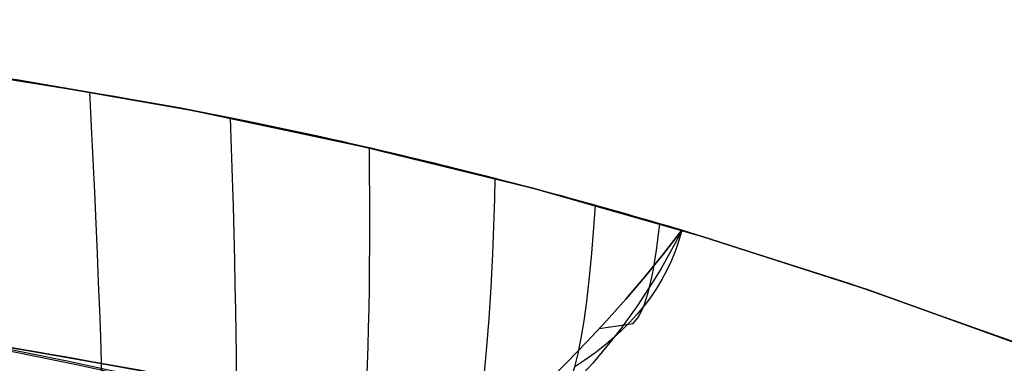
# Model space of a CAD drawing. Header units: millimetres. Extents: x -58 to 58, y -58 to 58.
# Tile 58 of 74: x 8.91 to 20.07, y 53.6 to 57.49. Entities that reach past the tile are written whole.
import ezdxf

# ---------------------------------------------------------------- set-up
doc = ezdxf.new("R2010")
doc.units = ezdxf.units.MM
doc.header["$MEASUREMENT"] = 0
doc.layers.add('Predefinito', color=5, linetype='Continuous')

msp = doc.modelspace()

# ---------------------------------------------------------------- linework, layer by layer
at = {"layer": 'Predefinito', "color": 9}
for points in [[(20.39, 53.763), (18.522, 54.435), (16.632, 55.042), (14.722, 55.583), (12.795, 56.058), (10.852, 56.467), (8.897, 56.808), (6.931, 57.081), (4.957, 57.286), (2.976, 57.423), (0.992, 57.491), (-0.992, 57.491), (-2.976, 57.423), (-4.957, 57.286), (-6.931, 57.081), (-8.897, 56.808), (-10.852, 56.467), (-12.795, 56.058), (-14.722, 55.583), (-16.632, 55.042)], [(-16.632, 55.042), (-14.722, 55.583), (-12.795, 56.058), (-10.852, 56.467), (-8.897, 56.808), (-6.931, 57.081), (-4.957, 57.286), (-2.976, 57.423), (-0.992, 57.491), (0.992, 57.491), (2.976, 57.423), (4.957, 57.286), (6.931, 57.081), (8.897, 56.808), (10.852, 56.467), (12.795, 56.058), (14.722, 55.583), (16.632, 55.042), (18.522, 54.435), (20.39, 53.763)], [(14.885, 53.388), (15.113, 53.613), (15.337, 53.844), (15.558, 54.083), (15.777, 54.328), (15.992, 54.581), (16.204, 54.841), (16.413, 55.108)], [(16.413, 55.108), (16.204, 54.841), (15.992, 54.581), (15.777, 54.328), (15.558, 54.083), (15.337, 53.844), (15.113, 53.613), (14.885, 53.388)], [(14.885, 53.388), (15.113, 53.613), (15.337, 53.844), (15.558, 54.083), (15.777, 54.328), (15.992, 54.581), (16.204, 54.841), (16.413, 55.108)], [(23.902, 52.297), (22.068, 53.097), (20.206, 53.833), (18.321, 54.503), (16.413, 55.108)], [(21.073, 50.261), (19.326, 50.958), (17.556, 51.595), (15.764, 52.17), (13.954, 52.683), (12.127, 53.134), (10.286, 53.521), (8.433, 53.844), (6.569, 54.103), (4.698, 54.297), (2.821, 54.427), (0.941, 54.492), (-0.941, 54.492), (-2.821, 54.427), (-4.698, 54.297), (-6.569, 54.103), (-8.433, 53.844), (-10.286, 53.521), (-12.127, 53.134), (-13.954, 52.683), (-15.764, 52.17)], [(-15.764, 52.17), (-13.954, 52.683), (-12.127, 53.134), (-10.286, 53.521), (-8.433, 53.844), (-6.569, 54.103), (-4.698, 54.297), (-2.821, 54.427), (-0.941, 54.492), (0.941, 54.492), (2.821, 54.427), (4.698, 54.297), (6.569, 54.103), (8.433, 53.844), (10.286, 53.521), (12.127, 53.134), (13.954, 52.683), (15.764, 52.17), (17.556, 51.595), (19.326, 50.958), (21.073, 50.261)]]:
    msp.add_lwpolyline(points, dxfattribs=at)
at = {"layer": 'Predefinito', "color": 9, "extrusion": (0, 1, 0)}
for points in [[(-16.413, 35), (-16.413, 60)], [(-16.413, 320), (-16.413, 345)]]:
    msp.add_lwpolyline(points, dxfattribs=at)
at = {"layer": 'Predefinito', "color": 9, "extrusion": (1, 0, 0)}
msp.add_lwpolyline([(55.108, 60), (55.108, 320)], dxfattribs=at)
at = {"layer": 'Predefinito', "color": 9, "extrusion": (0.992423, 0.075303, -0.097084)}
msp.add_lwpolyline([(52.618, 30.371), (52.809, 30.128)], dxfattribs=at)
at = {"layer": 'Predefinito', "color": 9, "extrusion": (0.992311, 0.075381, 0.098171)}
msp.add_lwpolyline([(52.554, 347.71), (52.787, 348.011)], dxfattribs=at)
at = {"layer": 'Predefinito', "color": 9}
for points in [[(16.413, 55.108, 345), (16.41, 55.109, 345.162), (16.402, 55.111, 345.324), (16.39, 55.115, 345.486), (16.372, 55.12, 345.648), (16.349, 55.127, 345.811), (16.321, 55.135, 345.973), (16.287, 55.145, 346.135), (16.248, 55.157, 346.297), (16.203, 55.17, 346.459), (16.153, 55.185, 346.622), (16.097, 55.201, 346.784), (16.066, 55.21, 346.865), (16.034, 55.219, 346.946), (16, 55.229, 347.028), (15.965, 55.239, 347.109), (15.927, 55.25, 347.19), (15.888, 55.261, 347.271), (15.848, 55.273, 347.352), (15.805, 55.285, 347.434), (15.761, 55.298, 347.515), (15.714, 55.311, 347.596), (15.666, 55.325, 347.677), (15.615, 55.339, 347.758), (15.562, 55.354, 347.839), (15.507, 55.369, 347.92), (15.45, 55.385, 348.001), (15.39, 55.402, 348.083), (15.327, 55.42, 348.164), (15.261, 55.438, 348.245), (15.193, 55.456, 348.326), (15.121, 55.476, 348.407), (15.047, 55.496, 348.488), (14.968, 55.518, 348.569), (14.886, 55.54, 348.65), (14.8, 55.563, 348.731), (14.71, 55.587, 348.812), (14.615, 55.612, 348.894), (14.515, 55.638, 348.975), (14.41, 55.665, 349.056), (14.298, 55.694, 349.137), (14.18, 55.724, 349.218), (14.053, 55.756, 349.299), (13.917, 55.79, 349.38), (13.845, 55.808, 349.42), (13.77, 55.827, 349.461), (13.691, 55.846, 349.502), (13.608, 55.866, 349.542), (13.521, 55.888, 349.583), (13.429, 55.91, 349.623), (13.33, 55.933, 349.664), (13.224, 55.959, 349.704), (13.109, 55.986, 349.745), (12.98, 56.016, 349.785), (12.91, 56.032, 349.805), (12.835, 56.049, 349.825), (12.753, 56.068, 349.846), (12.663, 56.088, 349.866), (12.563, 56.111, 349.886), (12.451, 56.136, 349.906), (12.321, 56.165, 349.926), (12.164, 56.199, 349.946), (11.964, 56.242, 349.966), (11.677, 56.302, 349.986), (11.458, 56.347, 349.995), (10.738, 56.489, 350.007), (8.964, 56.797, 349.998), (7.822, 56.965, 350)], [(8.112, 56.925, 29.999), (9.984, 56.627, 29.997), (10.987, 56.441, 29.999), (11.649, 56.308, 30.018), (11.811, 56.274, 30.027), (12.056, 56.222, 30.045), (12.235, 56.183, 30.063), (12.372, 56.153, 30.081), (12.484, 56.128, 30.1), (12.581, 56.107, 30.118), (12.669, 56.087, 30.136), (12.748, 56.069, 30.155), (12.891, 56.036, 30.191), (13.017, 56.007, 30.228), (13.131, 55.981, 30.265), (13.236, 55.956, 30.302), (13.333, 55.933, 30.339), (13.423, 55.911, 30.376), (13.508, 55.891, 30.413), (13.589, 55.871, 30.449), (13.666, 55.852, 30.486), (13.739, 55.835, 30.523), (13.876, 55.801, 30.597), (14.003, 55.769, 30.671), (14.122, 55.739, 30.744), (14.233, 55.711, 30.818), (14.338, 55.684, 30.892), (14.438, 55.658, 30.966), (14.533, 55.633, 31.039), (14.624, 55.609, 31.113), (14.718, 55.584, 31.194), (14.808, 55.56, 31.275), (14.894, 55.538, 31.356), (14.976, 55.516, 31.437), (15.054, 55.494, 31.518), (15.128, 55.474, 31.599), (15.199, 55.455, 31.679), (15.267, 55.436, 31.76), (15.332, 55.418, 31.841), (15.395, 55.401, 31.922), (15.454, 55.384, 32.003), (15.511, 55.368, 32.084), (15.566, 55.353, 32.165), (15.619, 55.338, 32.246), (15.669, 55.324, 32.327), (15.717, 55.31, 32.408), (15.763, 55.297, 32.489), (15.807, 55.285, 32.57), (15.849, 55.272, 32.651), (15.89, 55.261, 32.732), (15.966, 55.239, 32.894), (16.035, 55.219, 33.056), (16.098, 55.201, 33.218), (16.155, 55.184, 33.38), (16.206, 55.169, 33.542), (16.25, 55.156, 33.704), (16.289, 55.144, 33.866), (16.323, 55.135, 34.028), (16.351, 55.126, 34.19), (16.373, 55.12, 34.352), (16.391, 55.114, 34.514), (16.403, 55.111, 34.676), (16.41, 55.109, 34.838), (16.413, 55.108, 35)], [(9.844, 53.336, 35.323), (9.836, 53.612, 34.739), (9.826, 53.901, 34.164), (9.815, 54.202, 33.599), (9.803, 54.517, 33.046), (9.789, 54.845, 32.504), (9.774, 55.185, 31.975), (9.758, 55.538, 31.46), (9.74, 55.905, 30.958), (9.722, 56.284, 30.471), (9.702, 56.676, 30)], [(9.844, 53.336, 344.677), (9.836, 53.612, 345.261), (9.826, 53.901, 345.836), (9.815, 54.202, 346.401), (9.803, 54.517, 346.954), (9.789, 54.845, 347.496), (9.774, 55.185, 348.025), (9.758, 55.538, 348.54), (9.74, 55.905, 349.042), (9.722, 56.284, 349.529), (9.702, 56.676, 350)], [(11.365, 53.448, 35.432), (11.364, 53.69, 34.843), (11.361, 53.943, 34.262), (11.357, 54.207, 33.691), (11.352, 54.483, 33.129), (11.346, 54.771, 32.577), (11.339, 55.07, 32.037), (11.331, 55.38, 31.509), (11.321, 55.702, 30.992), (11.31, 56.035, 30.489), (11.299, 56.379, 30)], [(11.365, 53.448, 344.568), (11.364, 53.69, 345.157), (11.361, 53.943, 345.738), (11.357, 54.207, 346.309), (11.352, 54.483, 346.871), (11.346, 54.771, 347.423), (11.339, 55.07, 347.963), (11.331, 55.38, 348.491), (11.321, 55.702, 349.008), (11.31, 56.035, 349.511), (11.299, 56.379, 350)], [(12.09, 51.266, 60), (12.472, 51.415, 49.607), (12.569, 51.552, 47.014), (12.614, 51.652, 45.722), (12.656, 51.778, 44.435), (12.695, 51.931, 43.154), (12.731, 52.115, 41.882), (12.763, 52.333, 40.619), (12.792, 52.588, 39.367), (12.816, 52.882, 38.128), (12.836, 53.217, 36.906), (12.844, 53.398, 36.302), (12.851, 53.59, 35.705), (12.858, 53.792, 35.114), (12.863, 54.003, 34.53), (12.868, 54.224, 33.954), (12.871, 54.455, 33.387), (12.873, 54.695, 32.828), (12.875, 54.945, 32.278), (12.875, 55.205, 31.738), (12.875, 55.474, 31.209), (12.873, 55.753, 30.691), (12.871, 56.041, 30.184)], [(12.09, 51.266, 320), (12.472, 51.415, 330.393), (12.569, 51.552, 332.986), (12.614, 51.652, 334.278), (12.656, 51.778, 335.565), (12.695, 51.931, 336.846), (12.731, 52.115, 338.118), (12.763, 52.333, 339.381), (12.792, 52.588, 340.633), (12.816, 52.882, 341.872), (12.836, 53.217, 343.094), (12.844, 53.398, 343.698), (12.851, 53.59, 344.295), (12.858, 53.792, 344.886), (12.863, 54.003, 345.47), (12.868, 54.224, 346.046), (12.871, 54.455, 346.613), (12.873, 54.695, 347.172), (12.875, 54.945, 347.722), (12.875, 55.205, 348.262), (12.875, 55.474, 348.791), (12.873, 55.753, 349.309), (12.871, 56.041, 349.816)], [(13.307, 52.061, 60), (13.718, 52.149, 49.928), (13.83, 52.241, 47.415), (13.934, 52.404, 44.913), (13.982, 52.518, 43.668), (14.027, 52.656, 42.431), (14.069, 52.821, 41.2), (14.108, 53.016, 39.979), (14.144, 53.242, 38.767), (14.176, 53.499, 37.569), (14.204, 53.788, 36.388), (14.229, 54.108, 35.227), (14.251, 54.459, 34.091), (14.27, 54.84, 32.982), (14.285, 55.252, 31.905), (14.292, 55.469, 31.379), (14.298, 55.694, 30.863)], [(13.307, 52.061, 320), (13.718, 52.149, 330.072), (13.83, 52.241, 332.585), (13.934, 52.404, 335.087), (13.982, 52.518, 336.332), (14.027, 52.656, 337.569), (14.069, 52.821, 338.8), (14.108, 53.016, 340.021), (14.144, 53.242, 341.233), (14.176, 53.499, 342.431), (14.204, 53.788, 343.612), (14.229, 54.108, 344.773), (14.251, 54.459, 345.909), (14.27, 54.84, 347.018), (14.285, 55.252, 348.095), (14.292, 55.469, 348.621), (14.298, 55.694, 349.137)], [(14.44, 52.974, 60), (14.92, 53.055, 48.011), (15.021, 53.156, 45.624), (15.114, 53.32, 43.251), (15.157, 53.429, 42.072), (15.198, 53.56, 40.899), (15.236, 53.712, 39.733), (15.271, 53.887, 38.576), (15.304, 54.083, 37.432), (15.334, 54.302, 36.302), (15.362, 54.542, 35.188), (15.388, 54.803, 34.094), (15.411, 55.086, 33.022), (15.432, 55.39, 31.975)], [(14.44, 52.974, 320), (14.92, 53.055, 331.989), (15.021, 53.156, 334.376), (15.114, 53.32, 336.749), (15.157, 53.429, 337.928), (15.198, 53.56, 339.101), (15.236, 53.712, 340.267), (15.271, 53.887, 341.424), (15.304, 54.083, 342.568), (15.334, 54.302, 343.698), (15.362, 54.542, 344.812), (15.388, 54.803, 345.906), (15.411, 55.086, 346.978), (15.432, 55.39, 348.025)], [(15.477, 53.994, 60), (15.859, 54.054, 46.512), (15.923, 54.132, 44.275), (15.982, 54.25, 42.05), (16.035, 54.414, 39.841), (16.082, 54.625, 37.656), (16.124, 54.881, 35.507), (16.161, 55.182, 33.404)], [(15.477, 53.994, 320), (15.859, 54.054, 333.488), (15.923, 54.132, 335.725), (15.982, 54.25, 337.95), (16.035, 54.414, 340.159), (16.082, 54.625, 342.344), (16.124, 54.881, 344.493), (16.161, 55.182, 346.596)], [(16.413, 55.108, 43.333), (16.379, 54.991, 43.17), (16.339, 54.877, 43.007), (16.294, 54.766, 42.845), (16.243, 54.658, 42.683), (16.186, 54.552, 42.523), (16.124, 54.449, 42.363), (16.056, 54.348, 42.206), (15.982, 54.25, 42.05), (15.903, 54.155, 41.897), (15.818, 54.062, 41.746), (15.728, 53.972, 41.597), (15.632, 53.885, 41.451), (15.531, 53.8, 41.308), (15.425, 53.717, 41.168), (15.314, 53.637, 41.032), (15.198, 53.56, 40.899)], [(16.413, 55.108, 336.667), (16.379, 54.991, 336.83), (16.339, 54.877, 336.993), (16.294, 54.766, 337.155), (16.243, 54.658, 337.317), (16.186, 54.552, 337.477), (16.124, 54.449, 337.637), (16.056, 54.348, 337.794), (15.982, 54.25, 337.95), (15.903, 54.155, 338.103), (15.818, 54.062, 338.254), (15.728, 53.972, 338.403), (15.632, 53.885, 338.549), (15.531, 53.8, 338.692), (15.425, 53.717, 338.832), (15.314, 53.637, 338.968), (15.198, 53.56, 339.101)], [(16.413, 55.108, 51.667), (16.337, 54.962, 51.582), (16.258, 54.817, 51.498), (16.176, 54.674, 51.414), (16.09, 54.534, 51.33), (16.002, 54.395, 51.247), (15.91, 54.258, 51.165), (15.815, 54.123, 51.083), (15.717, 53.99, 51.003), (15.615, 53.86, 50.923), (15.51, 53.731, 50.845), (15.402, 53.605, 50.768), (15.29, 53.481, 50.692)], [(16.413, 55.108, 328.333), (16.337, 54.962, 328.418), (16.258, 54.817, 328.502), (16.176, 54.674, 328.586), (16.09, 54.534, 328.67), (16.002, 54.395, 328.753), (15.91, 54.258, 328.835), (15.815, 54.123, 328.917), (15.717, 53.99, 328.997), (15.615, 53.86, 329.077), (15.51, 53.731, 329.155), (15.402, 53.605, 329.232), (15.29, 53.481, 329.308)], [(14.201, 52.617, 349.632), (14.09, 52.639, 349.704), (13.978, 52.661, 349.773), (13.863, 52.683, 349.84), (13.748, 52.705, 349.904), (13.63, 52.728, 349.967), (13.511, 52.751, 350.027), (13.391, 52.774, 350.084), (13.269, 52.798, 350.139), (13.14, 52.823, 350.193), (13.01, 52.848, 350.244), (12.878, 52.874, 350.293), (12.746, 52.9, 350.338), (12.483, 52.952, 350.42), (12.226, 53.005, 350.492), (11.973, 53.058, 350.554), (11.726, 53.111, 350.609), (11.253, 53.215, 350.699), (10.806, 53.314, 350.774), (9.535, 53.589, 350.943), (8.717, 53.754, 351.041), (7.88, 53.905, 351.127), (6.908, 54.06, 351.209)], [(7.529, 53.977, 28.826), (9.069, 53.74, 28.93), (10.437, 53.491, 29.034)], [(14.07, 52.653, 30.261), (13.956, 52.675, 30.192), (13.84, 52.698, 30.124), (13.723, 52.721, 30.059), (13.603, 52.744, 29.997), (13.483, 52.768, 29.937), (13.361, 52.792, 29.879), (13.237, 52.816, 29.824), (13.112, 52.84, 29.772), (12.982, 52.866, 29.722), (12.852, 52.891, 29.675), (12.721, 52.917, 29.63), (12.591, 52.943, 29.589), (12.334, 52.996, 29.514), (12.082, 53.049, 29.448), (11.836, 53.102, 29.391), (11.595, 53.154, 29.341), (11.134, 53.256, 29.257), (10.697, 53.354, 29.186), (9.448, 53.625, 29.023), (8.638, 53.787, 28.927), (7.781, 53.941, 28.841)], [(7.826, 53.935, 351.156), (9.444, 53.675, 351.043), (10.479, 53.483, 350.962)]]:
    msp.add_polyline3d(points, dxfattribs=at)

doc.saveas('drawing.dxf')
